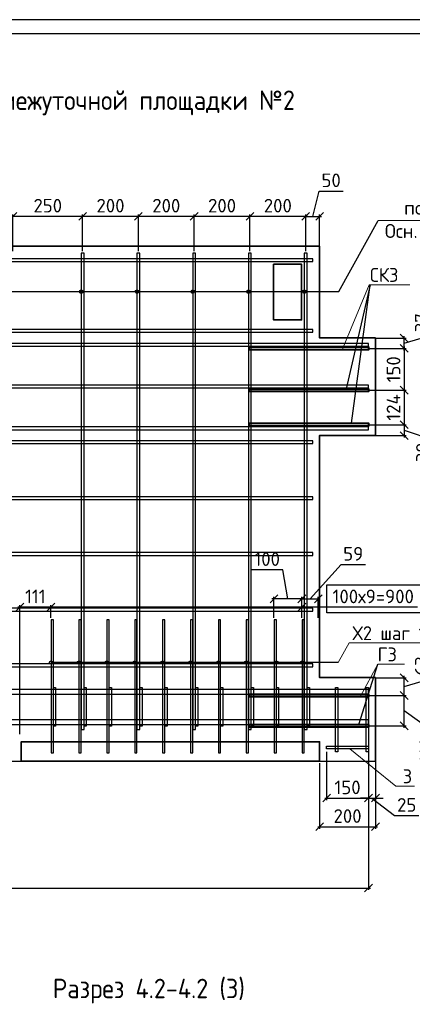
# Model space of a CAD drawing. Header units: millimetres. Extents: x 40580 to 2152466, y -328404 to 177125.
# Tile 144 of 252: x 470362 to 477401, y 159444 to 177125. Entities that reach past the tile are written whole.
import ezdxf
from ezdxf import colors
from ezdxf.entities.mleader import LeaderData, LeaderLine
from ezdxf.math import Vec2, Vec3

# ---------------------------------------------------------------- set-up
doc = ezdxf.new("R2010")
doc.units = ezdxf.units.MM
doc.linetypes.add('CENTER', pattern=[2, 1.25, -0.25, 0.25, -0.25])
doc.layers.add('11', color=7, linetype='Continuous')
doc.layers.add('Столовая - обозначения', color=7, linetype='Continuous')
for name, color, linetype, lineweight in [('Арм_хомуты', 133, 'Continuous', 18), ('ОСИ', 7, 'CENTER', 15), ('Перекрытие ж_бетон', 250, 'Continuous', 30), ('подоснова', 151, 'Continuous', 5), ('Столовая Двери и окна', 7, 'Continuous', 15), ('ТЕКСТ', 7, 'Continuous', 15)]:
    doc.layers.add(name, color=color, linetype=linetype, lineweight=lineweight)
doc.layers.add('Стена_ бетон несущ.', color=7, linetype='Continuous', lineweight=70, true_color=0xb4b496)
doc.styles.add('GOST-2.304_Type-B', font='GOST_Common.ttf')
doc.styles.get("Standard").update_dxf_attribs({"font": 'isocpeur.ttf'})
doc.styles.add('ГОСТ', font='isocpeur.ttf')
doc.styles.add('ГОСТ 2.304', font='isocpeur.ttf')
doc.dimstyles.new('Осевые', dxfattribs={"dimscale": 0.7, "dimtxt": 450, "dimasz": 400, "dimexe": 100, "dimexo": 100, "dimgap": 100, "dimtad": 1, "dimdec": 0, "dimzin": 0, "dimdsep": 46, "dimtxsty": 'Standard', "dimblk": 'OBLIQUE', "dimcen": 9, "dimdle": 100, "dimazin": 0, "dimtm": 1e-09, "dimtfac": 1, "dimtdec": 0, "dimtofl": 0, "dimtmove": 0, "dimatfit": 3, "dimfxl": 1, "dimtolj": 1, "dimtzin": 0, "dimarcsym": 0})

# ---------------------------------------------------------------- blocks, each defined once
blk = doc.blocks.new('Штамп')
at = {"layer": '11'}
blk.add_line((311470, 126228), (252070, 126228), dxfattribs=at)
at = {"layer": '11', "lineweight": 30}
blk.add_line((254210, 125978), (311220, 125978), dxfattribs=at)
blk = doc.blocks.new('_OBLIQUE')
at = {"color": 0, "linetype": 'ByBlock'}
blk.add_line((-0.5, -0.5), (0.5, 0.5), dxfattribs=at)
blk = doc.blocks.new('*D5732')
at = {"layer": 'Defpoints', "color": 0, "linetype": 'ByBlock', "lineweight": 25, "ltscale": 13, "transparency": 16777216}
for p in [(474920, 166726), (474920, 166346), (475420, 166346)]:
    blk.add_point(p, dxfattribs=at)
at = {"layer": 'ОСИ', "color": 0, "linetype": 'ByBlock', "lineweight": -2, "ltscale": 13, "transparency": 16777216}
for p, q in [((475077, 167245), (474520, 167245)), ((475170, 166726), (475077, 167245)), ((474920, 166381), (474920, 166761)), ((475420, 166381), (475420, 166761)), ((475455, 166726), (474885, 166726))]:
    blk.add_line(p, q, dxfattribs=at)
at = {"layer": 'ОСИ', "color": 0, "linetype": 'ByBlock', "lineweight": -2, "ltscale": 13, "transparency": 16777216, "xscale": 140, "yscale": 140, "zscale": 140, "rotation": 180}
blk.add_blockref('_OBLIQUE', (474920, 166726), dxfattribs=at)
at = {"layer": 'ОСИ', "color": 0, "linetype": 'ByBlock', "lineweight": -2, "ltscale": 13, "transparency": 16777216, "xscale": 140, "yscale": 140, "zscale": 140}
blk.add_blockref('_OBLIQUE', (475420, 166726), dxfattribs=at)
at = {"layer": 'ОСИ', "color": 0, "linetype": 'ByBlock', "ltscale": 13, "transparency": 16777216, "insert": (474799, 167438), "char_height": 245, "attachment_point": 5}
blk.add_mtext('\\A1;100', dxfattribs=at)
blk = doc.blocks.new('*D5733')
at = {"layer": 'Defpoints', "color": 0, "linetype": 'ByBlock', "lineweight": 25, "ltscale": 13, "transparency": 16777216}
for p in [(470920, 166575), (470920, 166346), (475420, 166346)]:
    blk.add_point(p, dxfattribs=at)
at = {"layer": 'ОСИ', "color": 0, "linetype": 'ByBlock', "lineweight": -2, "ltscale": 13, "transparency": 16777216}
for p, q in [((475455, 166575), (470885, 166575)), ((470920, 166381), (470920, 166610)), ((475420, 166381), (475420, 166610)), ((477494, 166575), (475420, 166575))]:
    blk.add_line(p, q, dxfattribs=at)
at = {"layer": 'ОСИ', "color": 0, "linetype": 'ByBlock', "lineweight": -2, "ltscale": 13, "transparency": 16777216, "xscale": 140, "yscale": 140, "zscale": 140, "rotation": 180}
blk.add_blockref('_OBLIQUE', (470920, 166575), dxfattribs=at)
at = {"layer": 'ОСИ', "color": 0, "linetype": 'ByBlock', "lineweight": -2, "ltscale": 13, "transparency": 16777216, "xscale": 140, "yscale": 140, "zscale": 140}
blk.add_blockref('_OBLIQUE', (475420, 166575), dxfattribs=at)
at = {"layer": 'ОСИ', "color": 0, "linetype": 'ByBlock', "ltscale": 13, "transparency": 16777216, "insert": (476701, 166768), "char_height": 245, "attachment_point": 5}
blk.add_mtext('\\A1;100х9=900', dxfattribs=at)
blk = doc.blocks.new('*D5734')
at = {"layer": 'Defpoints', "color": 0, "linetype": 'ByBlock', "lineweight": 25, "ltscale": 13, "transparency": 16777216}
for p in [(475715, 166726), (475420, 166346), (475715, 166346)]:
    blk.add_point(p, dxfattribs=at)
at = {"layer": 'ОСИ', "color": 0, "linetype": 'ByBlock', "lineweight": -2, "ltscale": 13, "transparency": 16777216}
for p, q in [((475567, 166726), (476125, 167342)), ((476125, 167342), (476559, 167342)), ((475420, 166381), (475420, 166761)), ((475715, 166381), (475715, 166761)), ((475385, 166726), (475750, 166726))]:
    blk.add_line(p, q, dxfattribs=at)
at = {"layer": 'ОСИ', "color": 0, "linetype": 'ByBlock', "lineweight": -2, "ltscale": 13, "transparency": 16777216, "xscale": 140, "yscale": 140, "zscale": 140, "rotation": 180}
blk.add_blockref('_OBLIQUE', (475420, 166726), dxfattribs=at)
at = {"layer": 'ОСИ', "color": 0, "linetype": 'ByBlock', "lineweight": -2, "ltscale": 13, "transparency": 16777216, "xscale": 140, "yscale": 140, "zscale": 140}
blk.add_blockref('_OBLIQUE', (475715, 166726), dxfattribs=at)
at = {"layer": 'ОСИ', "color": 0, "linetype": 'ByBlock', "ltscale": 13, "transparency": 16777216, "insert": (476342, 167534), "char_height": 245, "attachment_point": 5}
blk.add_mtext('\\A1;59', dxfattribs=at)
blk = doc.blocks.new('*D5735')
at = {"layer": 'Defpoints', "color": 0, "linetype": 'ByBlock', "lineweight": 25, "ltscale": 13, "transparency": 16777216}
for p in [(470364, 166575), (470920, 166346), (470364, 164257)]:
    blk.add_point(p, dxfattribs=at)
at = {"layer": 'ОСИ', "color": 0, "linetype": 'ByBlock', "lineweight": -2, "ltscale": 13, "transparency": 16777216}
for p, q in [((470955, 166575), (470329, 166575)), ((470364, 164292), (470364, 166610)), ((470920, 166381), (470920, 166610))]:
    blk.add_line(p, q, dxfattribs=at)
at = {"layer": 'ОСИ', "color": 0, "linetype": 'ByBlock', "lineweight": -2, "ltscale": 13, "transparency": 16777216, "xscale": 140, "yscale": 140, "zscale": 140, "rotation": 180}
blk.add_blockref('_OBLIQUE', (470364, 166575), dxfattribs=at)
at = {"layer": 'ОСИ', "color": 0, "linetype": 'ByBlock', "lineweight": -2, "ltscale": 13, "transparency": 16777216, "xscale": 140, "yscale": 140, "zscale": 140}
blk.add_blockref('_OBLIQUE', (470920, 166575), dxfattribs=at)
at = {"layer": 'ОСИ', "color": 0, "linetype": 'ByBlock', "ltscale": 13, "transparency": 16777216, "insert": (470642, 166768), "char_height": 245, "attachment_point": 5}
blk.add_mtext('\\A1;111', dxfattribs=at)
blk = doc.blocks.new('*D5899')
at = {"layer": 'Defpoints', "color": 0, "linetype": 'ByBlock', "lineweight": 25, "ltscale": 13, "transparency": 16777216}
for p in [(461865, 164510), (476615, 164510), (476615, 161532)]:
    blk.add_point(p, dxfattribs=at)
at = {"layer": 'ОСИ', "color": 0, "linetype": 'ByBlock', "lineweight": -2, "ltscale": 13, "transparency": 16777216}
for p, q in [((461865, 164475), (461865, 161497)), ((476615, 164475), (476615, 161497)), ((461830, 161532), (476650, 161532))]:
    blk.add_line(p, q, dxfattribs=at)
at = {"layer": 'ОСИ', "color": 0, "linetype": 'ByBlock', "lineweight": -2, "ltscale": 13, "transparency": 16777216, "xscale": 140, "yscale": 140, "zscale": 140, "rotation": 180}
blk.add_blockref('_OBLIQUE', (461865, 161532), dxfattribs=at)
at = {"layer": 'ОСИ', "color": 0, "linetype": 'ByBlock', "lineweight": -2, "ltscale": 13, "transparency": 16777216, "xscale": 140, "yscale": 140, "zscale": 140}
blk.add_blockref('_OBLIQUE', (476615, 161532), dxfattribs=at)
at = {"layer": 'ОСИ', "color": 0, "linetype": 'ByBlock', "ltscale": 13, "transparency": 16777216, "insert": (469240, 161724), "char_height": 245, "attachment_point": 5}
blk.add_mtext('\\A1;2950', dxfattribs=at)
blk = doc.blocks.new('_None')
blk = doc.blocks.new('*D5736')
at = {"layer": 'Defpoints', "color": 0, "linetype": 'ByBlock', "lineweight": 25, "ltscale": 13, "transparency": 16777216}
for p in [(476715, 171406), (477256, 171406), (476590, 171222)]:
    blk.add_point(p, dxfattribs=at)
at = {"layer": 'ОСИ', "color": 0, "linetype": 'ByBlock', "lineweight": -2, "ltscale": 13, "transparency": 16777216}
for p, q in [((477764, 171467), (477764, 171901)), ((476750, 171406), (477291, 171406)), ((477256, 171314), (477764, 171467)), ((477256, 171187), (477256, 171441)), ((476625, 171222), (477291, 171222))]:
    blk.add_line(p, q, dxfattribs=at)
at = {"layer": 'ОСИ', "color": 0, "linetype": 'ByBlock', "lineweight": -2, "ltscale": 13, "transparency": 16777216, "xscale": 140, "yscale": 140, "zscale": 140}
for p, rotation in [((477256, 171406), 90), ((477256, 171222), 270)]:
    blk.add_blockref('_OBLIQUE', p, dxfattribs=dict(at, rotation=rotation))
at = {"layer": 'ОСИ', "color": 0, "linetype": 'ByBlock', "ltscale": 13, "transparency": 16777216, "insert": (477571, 171684), "char_height": 245, "attachment_point": 5, "rotation": 90}
blk.add_mtext('\\A1;37', dxfattribs=at)
blk = doc.blocks.new('*D5737')
at = {"layer": 'Defpoints', "color": 0, "linetype": 'ByBlock', "lineweight": 25, "ltscale": 13, "transparency": 16777216}
for p in [(476590, 171222), (476590, 170472), (477256, 170472)]:
    blk.add_point(p, dxfattribs=at)
at = {"layer": 'ОСИ', "color": 0, "linetype": 'ByBlock', "lineweight": -2, "ltscale": 13, "transparency": 16777216}
for p, q in [((476625, 171222), (477291, 171222)), ((477256, 171257), (477256, 170437)), ((476625, 170472), (477291, 170472))]:
    blk.add_line(p, q, dxfattribs=at)
at = {"layer": 'ОСИ', "color": 0, "linetype": 'ByBlock', "lineweight": -2, "ltscale": 13, "transparency": 16777216, "xscale": 140, "yscale": 140, "zscale": 140}
for p, rotation in [((477256, 171222), 90), ((477256, 170472), 270)]:
    blk.add_blockref('_OBLIQUE', p, dxfattribs=dict(at, rotation=rotation))
at = {"layer": 'ОСИ', "color": 0, "linetype": 'ByBlock', "ltscale": 13, "transparency": 16777216, "insert": (477064, 170847), "char_height": 245, "attachment_point": 5, "rotation": 90}
blk.add_mtext('\\A1;150', dxfattribs=at)
blk = doc.blocks.new('*D5738')
at = {"layer": 'Defpoints', "color": 0, "linetype": 'ByBlock', "lineweight": 25, "ltscale": 13, "transparency": 16777216}
for p in [(476590, 170472), (476590, 169852), (477256, 169852)]:
    blk.add_point(p, dxfattribs=at)
at = {"layer": 'ОСИ', "color": 0, "linetype": 'ByBlock', "lineweight": -2, "ltscale": 13, "transparency": 16777216}
for p, q in [((476625, 170472), (477291, 170472)), ((477256, 170507), (477256, 169817)), ((476625, 169852), (477291, 169852))]:
    blk.add_line(p, q, dxfattribs=at)
at = {"layer": 'ОСИ', "color": 0, "linetype": 'ByBlock', "lineweight": -2, "ltscale": 13, "transparency": 16777216, "xscale": 140, "yscale": 140, "zscale": 140}
for p, rotation in [((477256, 170472), 90), ((477256, 169852), 270)]:
    blk.add_blockref('_OBLIQUE', p, dxfattribs=dict(at, rotation=rotation))
at = {"layer": 'ОСИ', "color": 0, "linetype": 'ByBlock', "ltscale": 13, "transparency": 16777216, "insert": (477064, 170162), "char_height": 245, "attachment_point": 5, "rotation": 90}
blk.add_mtext('\\A1;124', dxfattribs=at)
blk = doc.blocks.new('*D5742')
at = {"layer": 'Defpoints', "color": 0, "linetype": 'ByBlock', "lineweight": 25, "ltscale": 13, "transparency": 16777216}
for p in [(476590, 169852), (476590, 169656), (477256, 169656)]:
    blk.add_point(p, dxfattribs=at)
at = {"layer": 'ОСИ', "color": 0, "linetype": 'ByBlock', "lineweight": -2, "ltscale": 13, "transparency": 16777216}
for p, q in [((476625, 169852), (477291, 169852)), ((477256, 169887), (477256, 169621)), ((477256, 169754), (477785, 169572)), ((476625, 169656), (477291, 169656)), ((477785, 169572), (477785, 169138))]:
    blk.add_line(p, q, dxfattribs=at)
at = {"layer": 'ОСИ', "color": 0, "linetype": 'ByBlock', "lineweight": -2, "ltscale": 13, "transparency": 16777216, "xscale": 140, "yscale": 140, "zscale": 140}
for p, rotation in [((477256, 169852), 90), ((477256, 169656), 270)]:
    blk.add_blockref('_OBLIQUE', p, dxfattribs=dict(at, rotation=rotation))
at = {"layer": 'ОСИ', "color": 0, "linetype": 'ByBlock', "ltscale": 13, "transparency": 16777216, "insert": (477592, 169355), "char_height": 245, "attachment_point": 5, "rotation": 90}
blk.add_mtext('\\A1;39', dxfattribs=at)
blk = doc.blocks.new('*D5750')
at = {"layer": 'Defpoints', "color": 0, "linetype": 'ByBlock', "lineweight": 25, "ltscale": 13, "transparency": 16777216}
for p in [(475740, 173593), (475490, 172931), (475740, 172944)]:
    blk.add_point(p, dxfattribs=at)
at = {"layer": 'ОСИ', "color": 0, "linetype": 'ByBlock', "lineweight": -2, "ltscale": 13, "transparency": 16777216}
for p, q in [((475615, 173593), (475729, 174048)), ((475729, 174048), (476163, 174048)), ((475490, 172966), (475490, 173628)), ((475740, 172979), (475740, 173628)), ((475455, 173593), (475775, 173593))]:
    blk.add_line(p, q, dxfattribs=at)
at = {"layer": 'ОСИ', "color": 0, "linetype": 'ByBlock', "lineweight": -2, "ltscale": 13, "transparency": 16777216, "xscale": 140, "yscale": 140, "zscale": 140, "rotation": 180}
blk.add_blockref('_OBLIQUE', (475490, 173593), dxfattribs=at)
at = {"layer": 'ОСИ', "color": 0, "linetype": 'ByBlock', "lineweight": -2, "ltscale": 13, "transparency": 16777216, "xscale": 140, "yscale": 140, "zscale": 140}
blk.add_blockref('_OBLIQUE', (475740, 173593), dxfattribs=at)
at = {"layer": 'ОСИ', "color": 0, "linetype": 'ByBlock', "ltscale": 13, "transparency": 16777216, "insert": (475946, 174240), "char_height": 245, "attachment_point": 5}
blk.add_mtext('\\A1;50', dxfattribs=at)
blk = doc.blocks.new('*D5751')
at = {"layer": 'Defpoints', "color": 0, "linetype": 'ByBlock', "lineweight": 25, "ltscale": 13, "transparency": 16777216}
for p in [(474490, 173593), (474490, 172931), (475490, 172931)]:
    blk.add_point(p, dxfattribs=at)
at = {"layer": 'ОСИ', "color": 0, "linetype": 'ByBlock', "lineweight": -2, "ltscale": 13, "transparency": 16777216}
for p, q in [((474490, 172966), (474490, 173628)), ((475490, 172966), (475490, 173628)), ((475525, 173593), (474455, 173593))]:
    blk.add_line(p, q, dxfattribs=at)
at = {"layer": 'ОСИ', "color": 0, "linetype": 'ByBlock', "lineweight": -2, "ltscale": 13, "transparency": 16777216, "xscale": 140, "yscale": 140, "zscale": 140, "rotation": 180}
blk.add_blockref('_OBLIQUE', (474490, 173593), dxfattribs=at)
at = {"layer": 'ОСИ', "color": 0, "linetype": 'ByBlock', "lineweight": -2, "ltscale": 13, "transparency": 16777216, "xscale": 140, "yscale": 140, "zscale": 140}
blk.add_blockref('_OBLIQUE', (475490, 173593), dxfattribs=at)
at = {"layer": 'ОСИ', "color": 0, "linetype": 'ByBlock', "ltscale": 13, "transparency": 16777216, "insert": (474990, 173785), "char_height": 245, "attachment_point": 5}
blk.add_mtext('\\A1;200', dxfattribs=at)
blk = doc.blocks.new('*D5752')
at = {"layer": 'Defpoints', "color": 0, "linetype": 'ByBlock', "lineweight": 25, "ltscale": 13, "transparency": 16777216}
for p in [(473490, 173593), (473490, 172931), (474490, 172931)]:
    blk.add_point(p, dxfattribs=at)
at = {"layer": 'ОСИ', "color": 0, "linetype": 'ByBlock', "lineweight": -2, "ltscale": 13, "transparency": 16777216}
for p, q in [((473490, 172966), (473490, 173628)), ((474490, 172966), (474490, 173628)), ((474525, 173593), (473455, 173593))]:
    blk.add_line(p, q, dxfattribs=at)
at = {"layer": 'ОСИ', "color": 0, "linetype": 'ByBlock', "lineweight": -2, "ltscale": 13, "transparency": 16777216, "xscale": 140, "yscale": 140, "zscale": 140, "rotation": 180}
blk.add_blockref('_OBLIQUE', (473490, 173593), dxfattribs=at)
at = {"layer": 'ОСИ', "color": 0, "linetype": 'ByBlock', "lineweight": -2, "ltscale": 13, "transparency": 16777216, "xscale": 140, "yscale": 140, "zscale": 140}
blk.add_blockref('_OBLIQUE', (474490, 173593), dxfattribs=at)
at = {"layer": 'ОСИ', "color": 0, "linetype": 'ByBlock', "ltscale": 13, "transparency": 16777216, "insert": (473990, 173785), "char_height": 245, "attachment_point": 5}
blk.add_mtext('\\A1;200', dxfattribs=at)
blk = doc.blocks.new('*D5753')
at = {"layer": 'Defpoints', "color": 0, "linetype": 'ByBlock', "lineweight": 25, "ltscale": 13, "transparency": 16777216}
for p in [(472490, 173593), (472490, 172931), (473490, 172931)]:
    blk.add_point(p, dxfattribs=at)
at = {"layer": 'ОСИ', "color": 0, "linetype": 'ByBlock', "lineweight": -2, "ltscale": 13, "transparency": 16777216}
for p, q in [((472490, 172966), (472490, 173628)), ((473490, 172966), (473490, 173628)), ((473525, 173593), (472455, 173593))]:
    blk.add_line(p, q, dxfattribs=at)
at = {"layer": 'ОСИ', "color": 0, "linetype": 'ByBlock', "lineweight": -2, "ltscale": 13, "transparency": 16777216, "xscale": 140, "yscale": 140, "zscale": 140, "rotation": 180}
blk.add_blockref('_OBLIQUE', (472490, 173593), dxfattribs=at)
at = {"layer": 'ОСИ', "color": 0, "linetype": 'ByBlock', "lineweight": -2, "ltscale": 13, "transparency": 16777216, "xscale": 140, "yscale": 140, "zscale": 140}
blk.add_blockref('_OBLIQUE', (473490, 173593), dxfattribs=at)
at = {"layer": 'ОСИ', "color": 0, "linetype": 'ByBlock', "ltscale": 13, "transparency": 16777216, "insert": (472990, 173785), "char_height": 245, "attachment_point": 5}
blk.add_mtext('\\A1;200', dxfattribs=at)
blk = doc.blocks.new('*D5754')
at = {"layer": 'Defpoints', "color": 0, "linetype": 'ByBlock', "lineweight": 25, "ltscale": 13, "transparency": 16777216}
for p in [(471490, 173593), (471490, 172931), (472490, 172931)]:
    blk.add_point(p, dxfattribs=at)
at = {"layer": 'ОСИ', "color": 0, "linetype": 'ByBlock', "lineweight": -2, "ltscale": 13, "transparency": 16777216}
for p, q in [((471490, 172966), (471490, 173628)), ((472490, 172966), (472490, 173628)), ((472525, 173593), (471455, 173593))]:
    blk.add_line(p, q, dxfattribs=at)
at = {"layer": 'ОСИ', "color": 0, "linetype": 'ByBlock', "lineweight": -2, "ltscale": 13, "transparency": 16777216, "xscale": 140, "yscale": 140, "zscale": 140, "rotation": 180}
blk.add_blockref('_OBLIQUE', (471490, 173593), dxfattribs=at)
at = {"layer": 'ОСИ', "color": 0, "linetype": 'ByBlock', "lineweight": -2, "ltscale": 13, "transparency": 16777216, "xscale": 140, "yscale": 140, "zscale": 140}
blk.add_blockref('_OBLIQUE', (472490, 173593), dxfattribs=at)
at = {"layer": 'ОСИ', "color": 0, "linetype": 'ByBlock', "ltscale": 13, "transparency": 16777216, "insert": (471990, 173785), "char_height": 245, "attachment_point": 5}
blk.add_mtext('\\A1;200', dxfattribs=at)
blk = doc.blocks.new('*D5755')
at = {"layer": 'Defpoints', "color": 0, "linetype": 'ByBlock', "lineweight": 25, "ltscale": 13, "transparency": 16777216}
for p in [(470240, 173593), (470240, 172931), (471490, 172931)]:
    blk.add_point(p, dxfattribs=at)
at = {"layer": 'ОСИ', "color": 0, "linetype": 'ByBlock', "lineweight": -2, "ltscale": 13, "transparency": 16777216}
for p, q in [((470240, 172966), (470240, 173628)), ((471490, 172966), (471490, 173628)), ((471525, 173593), (470205, 173593))]:
    blk.add_line(p, q, dxfattribs=at)
at = {"layer": 'ОСИ', "color": 0, "linetype": 'ByBlock', "lineweight": -2, "ltscale": 13, "transparency": 16777216, "xscale": 140, "yscale": 140, "zscale": 140, "rotation": 180}
blk.add_blockref('_OBLIQUE', (470240, 173593), dxfattribs=at)
at = {"layer": 'ОСИ', "color": 0, "linetype": 'ByBlock', "lineweight": -2, "ltscale": 13, "transparency": 16777216, "xscale": 140, "yscale": 140, "zscale": 140}
blk.add_blockref('_OBLIQUE', (471490, 173593), dxfattribs=at)
at = {"layer": 'ОСИ', "color": 0, "linetype": 'ByBlock', "ltscale": 13, "transparency": 16777216, "insert": (470865, 173785), "char_height": 245, "attachment_point": 5}
blk.add_mtext('\\A1;250', dxfattribs=at)
blk = doc.blocks.new('*D5767')
at = {"layer": 'Defpoints', "color": 0, "linetype": 'ByBlock', "lineweight": 25, "ltscale": 13, "transparency": 16777216}
for p in [(476590, 164990), (477256, 164990), (476590, 164445)]:
    blk.add_point(p, dxfattribs=at)
at = {"layer": 'ОСИ', "color": 0, "linetype": 'ByBlock', "lineweight": -2, "ltscale": 13, "transparency": 16777216}
for p, q in [((476625, 164990), (477291, 164990)), ((477256, 164410), (477256, 165025)), ((477256, 164718), (477849, 164291)), ((476625, 164445), (477291, 164445)), ((477849, 164291), (477849, 163735))]:
    blk.add_line(p, q, dxfattribs=at)
at = {"layer": 'ОСИ', "color": 0, "linetype": 'ByBlock', "lineweight": -2, "ltscale": 13, "transparency": 16777216, "xscale": 140, "yscale": 140, "zscale": 140}
for p, rotation in [((477256, 164990), 90), ((477256, 164445), 270)]:
    blk.add_blockref('_OBLIQUE', p, dxfattribs=dict(at, rotation=rotation))
at = {"layer": 'ОСИ', "color": 0, "linetype": 'ByBlock', "ltscale": 13, "transparency": 16777216, "insert": (477656, 164013), "char_height": 245, "attachment_point": 5, "rotation": 90}
blk.add_mtext('\\A1;109', dxfattribs=at)
blk = doc.blocks.new('*D5768')
at = {"layer": 'Defpoints', "color": 0, "linetype": 'ByBlock', "lineweight": 25, "ltscale": 13, "transparency": 16777216}
for p in [(476715, 165306), (477256, 165306), (476590, 164990)]:
    blk.add_point(p, dxfattribs=at)
at = {"layer": 'ОСИ', "color": 0, "linetype": 'ByBlock', "lineweight": -2, "ltscale": 13, "transparency": 16777216}
for p, q in [((477764, 165301), (477764, 165735)), ((477256, 164955), (477256, 165341)), ((476750, 165306), (477291, 165306)), ((477256, 165148), (477764, 165301)), ((476625, 164990), (477291, 164990))]:
    blk.add_line(p, q, dxfattribs=at)
at = {"layer": 'ОСИ', "color": 0, "linetype": 'ByBlock', "lineweight": -2, "ltscale": 13, "transparency": 16777216, "xscale": 140, "yscale": 140, "zscale": 140}
for p, rotation in [((477256, 165306), 90), ((477256, 164990), 270)]:
    blk.add_blockref('_OBLIQUE', p, dxfattribs=dict(at, rotation=rotation))
at = {"layer": 'ОСИ', "color": 0, "linetype": 'ByBlock', "ltscale": 13, "transparency": 16777216, "insert": (477571, 165518), "char_height": 245, "attachment_point": 5, "rotation": 90}
blk.add_mtext('\\A1;63', dxfattribs=at)
blk = doc.blocks.new('*D5921')
at = {"layer": 'Defpoints', "color": 0, "linetype": 'ByBlock', "lineweight": 25, "ltscale": 13, "transparency": 16777216}
for p in [(475865, 164015), (476615, 164030), (476615, 163147)]:
    blk.add_point(p, dxfattribs=at)
at = {"layer": 'ОСИ', "color": 0, "linetype": 'ByBlock', "lineweight": -2, "ltscale": 13, "transparency": 16777216}
for p, q in [((475865, 163980), (475865, 163112)), ((476615, 163995), (476615, 163112)), ((475830, 163147), (476650, 163147))]:
    blk.add_line(p, q, dxfattribs=at)
at = {"layer": 'ОСИ', "color": 0, "linetype": 'ByBlock', "lineweight": -2, "ltscale": 13, "transparency": 16777216, "xscale": 140, "yscale": 140, "zscale": 140, "rotation": 180}
blk.add_blockref('_OBLIQUE', (475865, 163147), dxfattribs=at)
at = {"layer": 'ОСИ', "color": 0, "linetype": 'ByBlock', "lineweight": -2, "ltscale": 13, "transparency": 16777216, "xscale": 140, "yscale": 140, "zscale": 140}
blk.add_blockref('_OBLIQUE', (476615, 163147), dxfattribs=at)
at = {"layer": 'ОСИ', "color": 0, "linetype": 'ByBlock', "ltscale": 13, "transparency": 16777216, "insert": (476240, 163339), "char_height": 245, "attachment_point": 5}
blk.add_mtext('\\A1;150', dxfattribs=at)
blk = doc.blocks.new('*D5699')
at = {"layer": 'Defpoints', "color": 0, "linetype": 'ByBlock', "lineweight": 25, "ltscale": 13, "transparency": 16777216}
for p in [(475740, 163807), (476740, 163806), (476740, 162632)]:
    blk.add_point(p, dxfattribs=at)
at = {"layer": 'ОСИ', "color": 0, "linetype": 'ByBlock', "lineweight": -2, "ltscale": 13, "transparency": 16777216}
for p, q in [((475740, 163772), (475740, 162597)), ((476740, 163771), (476740, 162597)), ((475705, 162632), (476775, 162632))]:
    blk.add_line(p, q, dxfattribs=at)
at = {"layer": 'ОСИ', "color": 0, "linetype": 'ByBlock', "lineweight": -2, "ltscale": 13, "transparency": 16777216, "xscale": 140, "yscale": 140, "zscale": 140, "rotation": 180}
blk.add_blockref('_OBLIQUE', (475740, 162632), dxfattribs=at)
at = {"layer": 'ОСИ', "color": 0, "linetype": 'ByBlock', "lineweight": -2, "ltscale": 13, "transparency": 16777216, "xscale": 140, "yscale": 140, "zscale": 140}
blk.add_blockref('_OBLIQUE', (476740, 162632), dxfattribs=at)
at = {"layer": 'ОСИ', "color": 0, "linetype": 'ByBlock', "ltscale": 13, "transparency": 16777216, "insert": (476240, 162824), "char_height": 245, "attachment_point": 5}
blk.add_mtext('\\A1;200', dxfattribs=at)
blk = doc.blocks.new('*D5700')
at = {"layer": 'Defpoints', "color": 0, "linetype": 'ByBlock', "lineweight": 25, "ltscale": 13, "transparency": 16777216}
for p in [(476615, 164015), (476740, 164015), (476740, 163147)]:
    blk.add_point(p, dxfattribs=at)
at = {"layer": 'ОСИ', "color": 0, "linetype": 'ByBlock', "lineweight": -2, "ltscale": 13, "transparency": 16777216}
for p, q in [((476615, 163980), (476615, 163112)), ((476740, 163980), (476740, 163112)), ((476615, 163147), (476475, 163147)), ((476615, 163147), (476740, 163147)), ((476677, 163147), (477084, 162832)), ((476740, 163147), (476880, 163147)), ((477084, 162832), (477518, 162832))]:
    blk.add_line(p, q, dxfattribs=at)
at = {"layer": 'ОСИ', "color": 0, "linetype": 'ByBlock', "lineweight": -2, "ltscale": 13, "transparency": 16777216, "xscale": 140, "yscale": 140, "zscale": 140}
blk.add_blockref('_OBLIQUE', (476615, 163147), dxfattribs=at)
at = {"layer": 'ОСИ', "color": 0, "linetype": 'ByBlock', "lineweight": -2, "ltscale": 13, "transparency": 16777216, "xscale": 140, "yscale": 140, "zscale": 140, "rotation": 180}
blk.add_blockref('_OBLIQUE', (476740, 163147), dxfattribs=at)
at = {"layer": 'ОСИ', "color": 0, "linetype": 'ByBlock', "ltscale": 13, "transparency": 16777216, "insert": (477301, 163024), "char_height": 245, "attachment_point": 5}
blk.add_mtext('\\A1;25', dxfattribs=at)

msp = doc.modelspace()

# ---------------------------------------------------------------- linework, layer by layer
at = {"layer": 'Арм_хомуты', "color": 251, "lineweight": 40, "true_color": 0x636466}
for points in [[(474476.776, 171247.195), (476614.902, 171247.195), (476614.902, 171197.195), (474476.776, 171197.195)], [(474476.776, 170497.195), (476614.902, 170497.195), (476614.902, 170447.195), (474476.776, 170447.195)], [(474476.776, 169877.195), (476614.902, 169877.195), (476614.902, 169827.195), (474476.776, 169827.195)], [(474476.776, 165015.275), (476614.902, 165015.275), (476614.902, 164965.275), (474476.776, 164965.275)], [(474476.776, 164469.878), (476614.902, 164469.878), (476614.902, 164419.878), (474476.776, 164419.878)]]:
    msp.add_lwpolyline(points, close=True, dxfattribs=at)
at = {"layer": 'Перекрытие ж_бетон', "color": 18, "linetype": 'Continuous', "lineweight": 25, "true_color": 0x000000}
for points in [[(471514.902, 164380.336), (471514.902, 172931.448), (471464.902, 172931.448), (471464.902, 164380.336)], [(472514.902, 164380.336), (472514.902, 172931.448), (472464.902, 172931.448), (472464.902, 164380.336)], [(473514.902, 164380.336), (473514.902, 172931.448), (473464.902, 172931.448), (473464.902, 164380.336)], [(474514.902, 164380.336), (474514.902, 172931.448), (474464.902, 172931.448), (474464.902, 164380.336)], [(475514.902, 164380.336), (475514.902, 172931.448), (475464.902, 172931.448), (475464.902, 164380.336)], [(475614.902, 172832.195), (462839.902, 172832.195), (462839.902, 172782.195), (475614.902, 172782.195)], [(475614.902, 171562.195), (462839.902, 171562.195), (462839.902, 171512.195), (475614.902, 171512.195)], [(475614.902, 169562.195), (462839.902, 169562.195), (462839.902, 169512.195), (475614.902, 169512.195)], [(475614.902, 168555.773), (462839.902, 168555.773), (462839.902, 168505.773), (475614.902, 168505.773)], [(475614.902, 167555.773), (462839.902, 167555.773), (462839.902, 167505.773), (475614.902, 167505.773)], [(475614.902, 166555.773), (462839.902, 166555.773), (462839.902, 166505.773), (475614.902, 166505.773)], [(475614.902, 165555.773), (462839.902, 165555.773), (462839.902, 165505.773), (475614.902, 165505.773)]]:
    msp.add_lwpolyline(points, close=True, dxfattribs=at)
at = {"layer": 'Перекрытие ж_бетон', "color": 18, "linetype": 'Continuous', "lineweight": 30, "true_color": 0x000000}
for points in [[(476614.902, 171312.195), (461864.902, 171312.195), (461864.902, 171262.195), (476614.902, 171262.195)], [(476614.902, 170562.195), (461864.902, 170562.195), (461864.902, 170512.195), (476614.902, 170512.195)], [(476614.902, 169812.195), (461864.902, 169812.195), (461864.902, 169762.195), (476614.902, 169762.195)], [(476614.902, 165095.275), (461864.902, 165095.275), (461864.902, 165015.275), (476614.902, 165015.275)], [(476614.902, 164549.878), (461864.902, 164549.878), (461864.902, 164469.878), (476614.902, 164469.878)], [(475864.978, 164080.311), (476614.902, 164080.311), (476614.902, 164030.311), (475864.978, 164030.311)]]:
    msp.add_lwpolyline(points, close=True, dxfattribs=at)
at = {"layer": 'подоснова', "color": 18, "ltscale": 0.3, "true_color": 0x000000}
msp.add_line((478449.539, 173521.664), (476786.335, 173521.664), dxfattribs=at)
at = {"layer": 'Стена_ бетон несущ.', "color": 18, "linetype": 'Continuous', "lineweight": 35, "true_color": 0x000000, "transparency": 33554687}
msp.add_lwpolyline([(475739.902, 173060.335), (475739.902, 171410.335), (476739.902, 171410.335), (476739.902, 169660.335), (475739.902, 169660.335), (475739.902, 165310.335), (476739.902, 165310.335), (476739.902, 163810.335), (462739.902, 163806.372), (461739.902, 163806.372), (461739.902, 165306.372), (462739.902, 165306.372), (462739.902, 169656.372), (461739.902, 169656.372), (461739.902, 171406.372), (462739.902, 171406.372), (462739.902, 173056.372), (475739.902, 173060.335)], dxfattribs=at)
for points in [[(474914.902, 172732.195), (475414.902, 172732.195), (475414.902, 171732.195), (474914.902, 171732.195)], [(470389.902, 163809.009), (475739.901, 163810.639), (475739.765, 164159.604), (470389.765, 164157.973)]]:
    msp.add_lwpolyline(points, close=True, dxfattribs=at)
at = {"layer": 'Столовая Двери и окна', "color": 18, "lineweight": 25, "true_color": 0x000000}
for p, q in [((476082.738, 172241.33), (476786.335, 173521.664)), ((463014.902, 172241.33), (476082.738, 172241.33)), ((476647.245, 172366.151), (476212.463, 170497.195)), ((476310.975, 169877.195), (476647.245, 172366.151)), ((476070.235, 165580.034), (470924.902, 165580.034)), ((476442.082, 164469.878), (476781.538, 165551.635))]:
    msp.add_line(p, q, dxfattribs=at)
at = {"layer": 'Столовая Двери и окна', "color": 1, "lineweight": 25}
msp.add_lwpolyline([(475870.211, 166973.791), (478044.025, 166973.791), (478044.025, 166476.187), (475870.211, 166476.187)], close=True, dxfattribs=at)
at = {"layer": 'Столовая Двери и окна', "color": 18, "lineweight": 25, "true_color": 0x000000}
for points in [[(470924.902, 166345.61), (470924.902, 163958.139), (470964.902, 163958.139), (470964.902, 166345.61)], [(471424.902, 166345.61), (471424.902, 163958.139), (471464.902, 163958.139), (471464.902, 166345.61)], [(471424.902, 166345.61), (471424.902, 163958.139), (471464.902, 163958.139), (471464.902, 166345.61)], [(471924.902, 166345.61), (471924.902, 163958.139), (471964.902, 163958.139), (471964.902, 166345.61)], [(472424.902, 166345.61), (472424.902, 163958.139), (472464.902, 163958.139), (472464.902, 166345.61)], [(472424.902, 166345.61), (472424.902, 163958.139), (472464.902, 163958.139), (472464.902, 166345.61)], [(472924.902, 166345.61), (472924.902, 163958.139), (472964.902, 163958.139), (472964.902, 166345.61)], [(473424.902, 166345.61), (473424.902, 163958.139), (473464.902, 163958.139), (473464.902, 166345.61)], [(473424.902, 166345.61), (473424.902, 163958.139), (473464.902, 163958.139), (473464.902, 166345.61)], [(473924.902, 166345.61), (473924.902, 163958.139), (473964.902, 163958.139), (473964.902, 166345.61)], [(474424.902, 166345.61), (474424.902, 163958.139), (474464.902, 163958.139), (474464.902, 166345.61)], [(474424.902, 166345.61), (474424.902, 163958.139), (474464.902, 163958.139), (474464.902, 166345.61)], [(474924.902, 166345.61), (474924.902, 163958.139), (474964.902, 163958.139), (474964.902, 166345.61)], [(475424.902, 166345.61), (475424.902, 163958.139), (475464.902, 163958.139), (475464.902, 166345.61)], [(475424.902, 166345.61), (475424.902, 163958.139), (475464.902, 163958.139), (475464.902, 166345.61)]]:
    msp.add_lwpolyline(points, close=True, dxfattribs=at)
at = {"layer": 'Столовая Двери и окна', "color": 18, "lineweight": 30, "true_color": 0x000000}
for points in [[(471004.902, 165130.512), (471004.902, 164435.903), (470964.902, 164435.903), (470964.902, 165130.512)], [(471554.902, 165130.512), (471554.902, 164435.903), (471514.902, 164435.903), (471514.902, 165130.512)], [(472004.902, 165130.512), (472004.902, 164435.903), (471964.902, 164435.903), (471964.902, 165130.512)], [(472554.902, 165130.512), (472554.902, 164435.903), (472514.902, 164435.903), (472514.902, 165130.512)], [(473004.902, 165130.512), (473004.902, 164435.903), (472964.902, 164435.903), (472964.902, 165130.512)], [(473554.902, 165130.512), (473554.902, 164435.903), (473514.902, 164435.903), (473514.902, 165130.512)], [(474004.902, 165130.512), (474004.902, 164435.903), (473964.902, 164435.903), (473964.902, 165130.512)], [(474554.902, 165130.512), (474554.902, 164435.903), (474514.902, 164435.903), (474514.902, 165130.512)], [(475004.902, 165130.512), (475004.902, 164435.903), (474964.902, 164435.903), (474964.902, 165130.512)], [(475554.902, 165130.512), (475554.902, 164435.903), (475514.902, 164435.903), (475514.902, 165130.512)], [(476064.902, 165130.512), (476064.902, 163979.778), (476024.902, 163979.778), (476024.902, 165130.512)], [(476614.902, 165130.512), (476614.902, 163979.778), (476574.902, 163979.778), (476574.902, 165130.512)]]:
    msp.add_lwpolyline(points, close=True, dxfattribs=at)
for centre in [(471464.902, 172241.33), (472464.902, 172241.33), (473464.902, 172241.33), (474464.902, 172241.33), (475464.902, 172241.33), (470924.902, 165580.034), (471424.902, 165580.034), (471924.902, 165580.034), (472424.902, 165580.034), (472924.902, 165580.034), (473424.902, 165580.034), (473924.902, 165580.034), (474424.902, 165580.034), (474964.902, 165580.034), (475424.902, 165580.034)]:
    msp.add_circle(centre, 30.99, dxfattribs=at)

# ---------------------------------------------------------------- block references
at = {"layer": 'Столовая - обозначения', "color": 18, "lineweight": 20, "true_color": 0x000000}
msp.add_blockref('Штамп', (185343.703, 50897.048), dxfattribs=at)

# ---------------------------------------------------------------- texts
at = {"layer": 'подоснова', "color": 18, "ltscale": 0.3, "true_color": 0x000000, "insert": (477604.811, 173713.095), "char_height": 250, "width": 3270.99844, "attachment_point": 5, "style": 'ГОСТ 2.304'}
msp.add_mtext(' \\Pпоз.1\\PОсн. арм. ', dxfattribs=at)
at = {"layer": 'ТЕКСТ', "color": 18, "ltscale": 6, "true_color": 0x000000, "char_height": 350, "attachment_point": 2, "style": 'ГОСТ'}
for s, insert, width in [('{\\W0.9;План верхнего армирования Промежуточной площадки №2 }', (469372.609, 175853.607), 12142.26589), ('{\\W0.9;Разрез 4.2-4.2 (3)}', (472677.522, 159903.062), 9466.5846)]:
    msp.add_mtext(s, dxfattribs=dict(at, insert=insert, width=width))

# ---------------------------------------------------------------- dimensions: what is measured, and where the dimension line sits
at = {"layer": 'ОСИ', "color": 18, "linetype": 'ByBlock', "ltscale": 13, "true_color": 0x000000}
for base, p1, p2, angle, picture, middle in [((475739.902, 173592.58), (475489.902, 172931.448), (475739.902, 172943.881), 180, '*D5750', (475799.448, 174047.58)), ((477256.466, 169656.372), (476589.902, 169852.195), (476589.902, 169656.372), 90, '*D5742', (477784.62, 169501.804)), ((475714.948, 166725.839), (475419.902, 166345.61), (475714.948, 166345.7), 180, '*D5734', (476195.02, 167341.906)), ((474919.902, 166725.839), (475419.902, 166345.61), (474919.902, 166345.61), 180, '*D5732', (475006.766, 167245.208)), ((477256.466, 164990.275), (476589.902, 164444.878), (476589.902, 164990.275), 90, '*D5767', (477848.82, 164221.18)), ((476739.902, 163146.809), (476614.902, 164015.311), (476739.902, 164015.311), 180, '*D5700', (477154.159, 162831.809))]:
    dim = msp.add_linear_dim(base=base, p1=p1, p2=p2, angle=angle, dimstyle='Осевые', override={"dimtxt": 350, "dimasz": 200, "dimexe": 50, "dimexo": 50, "dimlfac": 0.2, "dimdle": 50, "dimtmove": 1}, dxfattribs=at)
    dim.commit()
    dim.dimension.update_dxf_attribs({"geometry": picture, "text_midpoint": middle, "dimtype": 160})
for base, p1, p2, angle, picture, middle in [((470239.902, 173592.58), (471489.902, 172931.448), (470239.902, 172931.448), 180, '*D5755', (470864.902, 173785.08)), ((471489.902, 173592.58), (472489.902, 172931.448), (471489.902, 172931.448), 180, '*D5754', (471989.902, 173785.08)), ((472489.902, 173592.58), (473489.902, 172931.448), (472489.902, 172931.448), 180, '*D5753', (472989.902, 173785.08)), ((473489.902, 173592.58), (474489.902, 172931.448), (473489.902, 172931.448), 180, '*D5752', (473989.902, 173785.08)), ((474489.902, 173592.58), (475489.902, 172931.448), (474489.902, 172931.448), 180, '*D5751', (474989.902, 173785.08)), ((477256.466, 171406.372), (476589.902, 171222.195), (476714.902, 171406.372), 90, '*D5736', (477571.466, 171536.534)), ((477256.466, 170472.195), (476589.902, 171222.195), (476589.902, 170472.195), 90, '*D5737', (477063.966, 170847.195)), ((477256.466, 169852.195), (476589.902, 170472.195), (476589.902, 169852.195), 90, '*D5738', (477063.966, 170162.195)), ((470364.312, 166575.185), (470919.902, 166345.61), (470364.312, 164257.272), 180, '*D5735', (470642.107, 166767.685)), ((477256.466, 165306.372), (476589.902, 164990.275), (476714.902, 165306.372), 90, '*D5768', (477571.466, 165370.574)), ((476614.902, 163146.809), (475864.978, 164015.311), (476614.902, 164030.311), 180, '*D5921', (476239.94, 163339.309)), ((476739.902, 162631.653), (475739.902, 163806.677), (476739.902, 163806.372), 180, '*D5699', (476239.902, 162824.153))]:
    dim = msp.add_linear_dim(base=base, p1=p1, p2=p2, angle=angle, dimstyle='Осевые', override={"dimtxt": 350, "dimasz": 200, "dimexe": 50, "dimexo": 50, "dimlfac": 0.2, "dimdle": 50, "dimtmove": 1}, dxfattribs=at)
    dim.commit()
    dim.dimension.update_dxf_attribs({"geometry": picture, "text_midpoint": middle})
dim = msp.add_linear_dim(base=(470919.902, 166575.185), p1=(475419.902, 166345.61), p2=(470919.902, 166345.61), angle=180, text='100х9=<>', dimstyle='Осевые', override={"dimtxt": 350, "dimasz": 200, "dimexe": 50, "dimexo": 50, "dimlfac": 0.2, "dimdle": 50, "dimtmove": 1}, dxfattribs=at)
dim.commit()
dim.dimension.update_dxf_attribs({"geometry": '*D5733', "text_midpoint": (476701.395, 166590.709), "dimtype": 160})
dim = msp.add_linear_dim(base=(476614.902, 161531.571), p1=(461864.902, 164509.878), p2=(476614.902, 164509.878), dimstyle='Осевые', override={"dimtxt": 350, "dimasz": 200, "dimexe": 50, "dimexo": 50, "dimlfac": 0.2, "dimdle": 50, "dimtmove": 1}, dxfattribs=at)
dim.commit()
dim.dimension.update_dxf_attribs({"geometry": '*D5899', "text_midpoint": (469239.902, 161724.071)})

# ---------------------------------------------------------------- leaders
at = {"layer": 'подоснова', "color": 18, "ltscale": 0.3, "true_color": 0x000000}
ml = msp.add_multileader_mtext('Standard', dxfattribs=at)
ml.set_content('СК3 ', color=(0, 0, 0), style='GOST-2.304_Type-B')
ml.set_leader_properties(color=256, linetype='ByLayer', lineweight=15)
ml.set_arrow_properties(name='NONE')
ml.build(insert=Vec2(0, 0))
ml.multileader.update_dxf_attribs({"text_left_attachment_type": 6, "text_right_attachment_type": 6, "dogleg_length": 0.1, "arrow_head_size": 18})
ctx = ml.context
ctx.base_point, ctx.char_height, ctx.arrow_head_size, ctx.landing_gap_size, ctx.plane_origin = Vec3(476627.245, 172366.151), 250, 18, 20, Vec3(484302.55, 172398.967)
ctx.left_attachment, ctx.right_attachment, ctx.text_align_type = 6, 6, 1
notes = []
notes.append((ctx, [(1, (1, 1, 0), (476627.145, 172366.151), (1, 0), 0.1, [(0, [(476145.438, 171197.195)], 0, [])])]))
ctx.mtext.insert, ctx.mtext.alignment, ctx.mtext.flow_direction = Vec3(476897.245, 172666.151), 2, 5
ml = msp.add_multileader_mtext('Standard', dxfattribs=at)
ml.set_content('Х2 шаг 100 ', color=(0, 0, 0), style='GOST-2.304_Type-B')
ml.set_leader_properties(color=256, linetype='ByLayer', lineweight=15)
ml.set_arrow_properties(name='NONE')
ml.build(insert=Vec2(0, 0))
ml.multileader.update_dxf_attribs({"text_left_attachment_type": 6, "text_right_attachment_type": 6, "dogleg_length": 0.1, "arrow_head_size": 18})
ctx = ml.context
ctx.base_point, ctx.char_height, ctx.arrow_head_size, ctx.landing_gap_size, ctx.plane_origin = Vec3(476326.482, 165933.014), 250, 18, 20, Vec3(467408.879, 167450.002)
ctx.left_attachment, ctx.right_attachment, ctx.text_align_type = 6, 6, 1
notes.append((ctx, [(0, (1, 1, 0), (476267.207, 165933.014), (1, 0), 59.276, [(0, [(476070.235, 165580.034)], 0, [])])]))
ctx.mtext.insert, ctx.mtext.alignment, ctx.mtext.flow_direction = Vec3(477144.589, 166233.014), 2, 5
ml = msp.add_multileader_mtext('Standard', dxfattribs=at)
ml.set_content('Г3 ', color=(0, 0, 0), style='GOST-2.304_Type-B')
ml.set_leader_properties(color=256, linetype='ByLayer', lineweight=15)
ml.set_arrow_properties(name='NONE')
ml.build(insert=Vec2(0, 0))
ml.multileader.update_dxf_attribs({"text_left_attachment_type": 6, "text_right_attachment_type": 6, "dogleg_length": 0.1, "arrow_head_size": 18})
ctx = ml.context
ctx.base_point, ctx.char_height, ctx.arrow_head_size, ctx.landing_gap_size, ctx.plane_origin = Vec3(476781.638, 165551.635), 250, 18, 20, Vec3(471226.69, 167553.394)
ctx.left_attachment, ctx.right_attachment, ctx.text_align_type = 6, 6, 1
notes.append((ctx, [(0, (1, 1, 0), (476781.538, 165551.635), (1, 0), 0.1, [(0, [(476465.951, 164965.275)], 0, [])])]))
ctx.mtext.insert, ctx.mtext.alignment, ctx.mtext.flow_direction = Vec3(476951.638, 165851.635), 2, 5
ml = msp.add_multileader_mtext('Standard', dxfattribs=at)
ml.set_content('3', color=(0, 0, 0), style='GOST-2.304_Type-B')
ml.set_leader_properties(color=256, linetype='ByLayer', lineweight=15)
ml.set_arrow_properties(name='NONE')
ml.build(insert=Vec2(0, 0))
ml.multileader.update_dxf_attribs({"text_left_attachment_type": 6, "text_right_attachment_type": 6, "dogleg_length": 0.1, "arrow_head_size": 18})
ctx = ml.context
ctx.base_point, ctx.char_height, ctx.arrow_head_size, ctx.landing_gap_size, ctx.plane_origin = Vec3(477231.686, 163363.409), 250, 18, 20, Vec3(489799.659, 165766.252)
ctx.left_attachment, ctx.right_attachment, ctx.text_align_type = 6, 6, 1
notes.append((ctx, [(1, (1, 1, 0), (477106.621, 163363.409), (1, 0), 125.065, [(0, [(476279.007, 164030.311)], 0, [])])]))
ctx.mtext.insert, ctx.mtext.alignment, ctx.mtext.flow_direction = Vec3(477314.186, 163663.409), 2, 5
for ctx, leaders in notes:
    for number, flags, end, landing, length, lines in leaders:
        leader = LeaderData()
        leader.index, (leader.has_last_leader_line, leader.has_dogleg_vector, leader.attachment_direction) = number, flags
        leader.last_leader_point, leader.dogleg_vector, leader.dogleg_length = Vec3(end), Vec3(landing), length
        for number, points, colour, breaks in lines:
            line = LeaderLine()
            line.index, line.vertices, line.color, line.breaks = number, Vec3.list(points), colors.encode_raw_color(colour), breaks
            leader.lines.append(line)
        ctx.leaders.append(leader)

doc.saveas('drawing.dxf')
